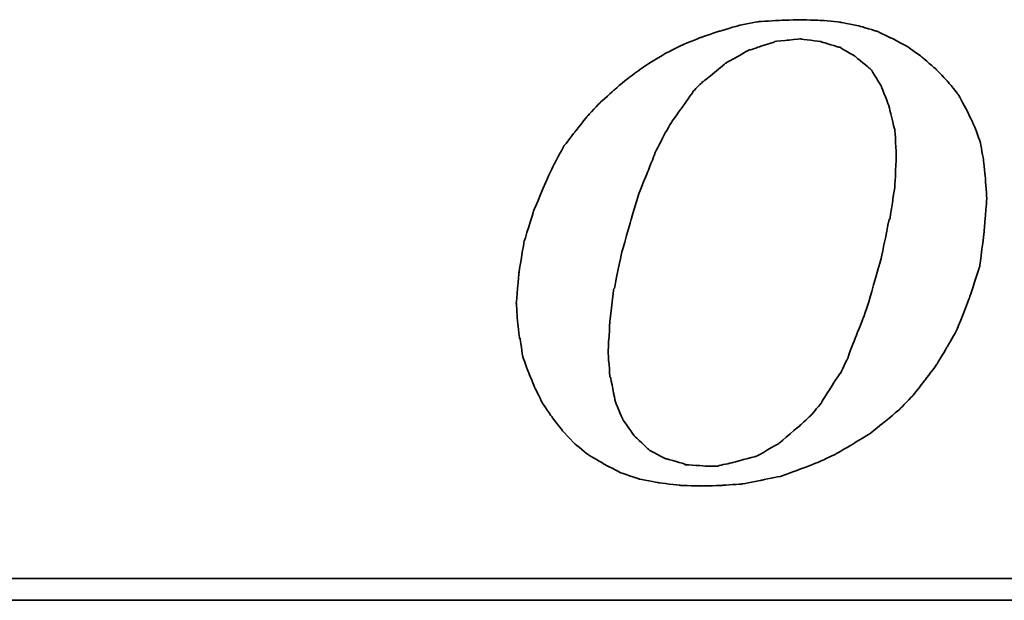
# Model space of a CAD drawing. Header units: millimetres. Extents: x 293 to 531, y -192 to -115.
# Tile 33 of 49: x 467.45 to 470.8, y -169.89 to -167.91. Entities that reach past the tile are written whole.
import ezdxf

# ---------------------------------------------------------------- set-up
doc = ezdxf.new("R2010")
doc.units = ezdxf.units.MM
doc.header["$LTSCALE"] = 0.1
doc.layers.add('DIM', color=4, linetype='CONTINUOUS')
doc.layers.add('layer 1', color=7, linetype='CONTINUOUS')

# ---------------------------------------------------------------- blocks, each defined once
blk = doc.blocks.new('TBI MOTION logo(完整正式版)')
at = {"layer": 'layer 1', "color": 22, "lineweight": 35}
for points, knots in [([(-11.34375, -6.98375), (-11.34375, -6.98375), (-10.91375, -7.43875), (-10.91375, -7.43875), (-10.91375, -7.43875), (-10.91375, -7.43875), (-10.38625, -7.87125), (-10.38625, -7.87125), (-10.38625, -7.87125), (-10.38625, -7.87125), (-9.81125, -8.20375), (-9.81125, -8.20375), (-9.81125, -8.20375), (-9.81125, -8.20375), (-9.21125, -8.51875), (-9.21125, -8.51875), (-9.21125, -8.51875), (-9.21125, -8.51875), (-8.51625, -8.75875), (-8.51625, -8.75875), (-8.51625, -8.75875), (-8.51625, -8.75875), (-7.77125, -8.90375), (-7.77125, -8.90375), (-7.77125, -8.90375), (-7.77125, -8.90375), (-6.97875, -8.99875), (-6.97875, -8.99875), (-6.97875, -8.99875), (-6.97875, -8.99875), (-6.14125, -9.02375), (-6.14125, -9.02375), (-6.14125, -9.02375), (-6.14125, -9.02375), (-5.37125, -8.99875), (-5.37125, -8.99875), (-5.37125, -8.99875), (-5.37125, -8.99875), (-4.65375, -8.94875), (-4.65375, -8.94875), (-4.65375, -8.94875), (-4.65375, -8.94875), (-3.93375, -8.80625), (-3.93375, -8.80625), (-3.93375, -8.80625), (-3.93375, -8.80625), (-3.21375, -8.66375), (-3.21375, -8.66375), (-3.21375, -8.66375), (-3.21375, -8.66375), (-2.49375, -8.39875), (-2.49375, -8.39875), (-2.49375, -8.39875), (-2.49375, -8.39875), (-1.79875, -8.13375), (-1.79875, -8.13375), (-1.79875, -8.13375), (-1.79875, -8.13375), (-1.17375, -7.84375), (-1.17375, -7.84375), (-1.17375, -7.84375), (-1.17375, -7.84375), (-0.52375, -7.46375), (-0.52375, -7.46375), (-0.52375, -7.46375), (-0.52375, -7.46375), (0.10124, -7.07875), (0.10124, -7.07875), (0.10124, -7.07875), (0.10124, -7.07875), (0.67625, -6.62375), (0.67625, -6.62375), (0.67625, -6.62375), (0.67625, -6.62375), (1.24874, -6.14375), (1.24874, -6.14375), (1.24874, -6.14375), (1.24874, -6.14375), (1.72874, -5.64125), (1.72874, -5.64125), (1.72874, -5.64125), (1.72874, -5.64125), (2.18624, -5.06375), (2.18624, -5.06375), (2.18624, -5.06375), (2.18624, -5.06375), (2.61625, -4.48874), (2.61625, -4.48874), (2.61625, -4.48874), (2.61625, -4.48874), (3.00125, -3.83874), (3.00125, -3.83874), (3.00125, -3.83874), (3.00125, -3.83874), (3.36124, -3.21374), (3.36124, -3.21374), (3.36124, -3.21374), (3.36124, -3.21374), (3.84374, -1.99125), (3.84374, -1.99125), (3.84374, -1.99125), (3.84374, -1.99125), (4.22625, -0.81875), (4.22625, -0.81875), (4.22625, -0.81875), (4.22625, -0.81875), (4.39125, 0.45624), (4.39125, 0.45624), (4.39125, 0.45624), (4.39125, 0.45624), (4.48874, 1.70124), (4.48874, 1.70124), (4.48874, 1.70124), (4.48874, 1.70124), (4.43874, 2.44625), (4.43874, 2.44625), (4.43874, 2.44625), (4.43874, 2.44625), (4.36874, 3.14125), (4.36874, 3.14125), (4.36874, 3.14125), (4.36874, 3.14125), (4.25125, 3.81125), (4.25125, 3.81125), (4.25125, 3.81125), (4.25125, 3.81125), (4.03124, 4.41125), (4.03124, 4.41125), (4.03124, 4.41125), (4.03124, 4.41125), (3.74374, 5.01125), (3.74374, 5.01125), (3.74374, 5.01125), (3.74374, 5.01125), (3.43124, 5.58875), (3.43124, 5.58875), (3.43124, 5.58875), (3.43124, 5.58875), (3.02625, 6.09125), (3.02625, 6.09125), (3.02625, 6.09125), (3.02625, 6.09125), (2.59374, 6.54875), (2.59374, 6.54875), (2.59374, 6.54875), (2.59374, 6.54875), (2.09124, 6.98125), (2.09124, 6.98125), (2.09124, 6.98125), (2.09124, 6.98125), (1.56124, 7.36625), (1.56124, 7.36625), (1.56124, 7.36625), (1.56124, 7.36625), (0.98624, 7.67625), (0.98624, 7.67625), (0.98624, 7.67625), (0.98624, 7.67625), (0.38624, 7.96375), (0.38624, 7.96375), (0.38624, 7.96375), (0.38624, 7.96375), (-0.25875, 8.15625), (-0.25875, 8.15625), (-0.25875, 8.15625), (-0.25875, 8.15625), (-0.98125, 8.30125), (-0.98125, 8.30125), (-0.98125, 8.30125), (-0.98125, 8.30125), (-1.70124, 8.37125), (-1.70124, 8.37125), (-1.70124, 8.37125), (-1.70124, 8.37125), (-2.49375, 8.39624), (-2.49375, 8.39624), (-2.49375, 8.39624), (-2.49375, 8.39624), (-3.28625, 8.37125), (-3.28625, 8.37125), (-3.28625, 8.37125), (-3.28625, 8.37125), (-4.05125, 8.32125), (-4.05125, 8.32125), (-4.05125, 8.32125), (-4.05125, 8.32125), (-4.77375, 8.18125), (-4.77375, 8.18125), (-4.77375, 8.18125), (-4.77375, 8.18125), (-5.51625, 7.96375), (-5.51625, 7.96375), (-5.51625, 7.96375), (-5.51625, 7.96375), (-6.21125, 7.72625), (-6.21125, 7.72625), (-6.21125, 7.72625), (-6.21125, 7.72625), (-6.92875, 7.43625), (-6.92875, 7.43625), (-6.92875, 7.43625), (-6.92875, 7.43625), (-7.57875, 7.10125), (-7.57875, 7.10125), (-7.57875, 7.10125), (-7.57875, 7.10125), (-8.24875, 6.69125), (-8.24875, 6.69125), (-8.24875, 6.69125), (-8.24875, 6.69125), (-8.84875, 6.26125), (-8.84875, 6.26125), (-8.84875, 6.26125), (-8.84875, 6.26125), (-9.42625, 5.78125), (-9.42625, 5.78125), (-9.42625, 5.78125), (-9.42625, 5.78125), (-9.95375, 5.30125), (-9.95375, 5.30125), (-9.95375, 5.30125), (-9.95375, 5.30125), (-10.43375, 4.79624), (-10.43375, 4.79624), (-10.43375, 4.79624), (-10.43375, 4.79624), (-10.88875, 4.22125), (-10.88875, 4.22125), (-10.88875, 4.22125), (-10.88875, 4.22125), (-11.29875, 3.69375), (-11.29875, 3.69375), (-11.29875, 3.69375), (-11.29875, 3.69375), (-11.63375, 3.09125), (-11.63375, 3.09125), (-11.63375, 3.09125), (-11.63375, 3.09125), (-11.91875, 2.49625), (-11.91875, 2.49625), (-11.91875, 2.49625), (-11.91875, 2.49625), (-12.44875, 1.24625), (-12.44875, 1.24625), (-12.44875, 1.24625), (-12.44875, 1.24625), (-12.80875, 0.06874), (-12.80875, 0.06874), (-12.80875, 0.06874), (-12.80875, 0.06874), (-12.99875, -1.07875), (-12.99875, -1.07875), (-12.99875, -1.07875), (-12.99875, -1.07875), (-13.09375, -2.18375), (-13.09375, -2.18375), (-13.09375, -2.18375), (-13.09375, -2.18375), (-13.04875, -2.85375), (-13.04875, -2.85375), (-13.04875, -2.85375), (-13.04875, -2.85375), (-12.97375, -3.50375), (-12.97375, -3.50375), (-12.97375, -3.50375), (-12.97375, -3.50375), (-12.95375, -3.50375), (-12.95375, -3.50375), (-12.95375, -3.50375), (-12.95375, -3.50375), (-12.85375, -4.17375), (-12.85375, -4.17375), (-12.85375, -4.17375), (-12.85375, -4.17375), (-12.63875, -4.77624), (-12.63875, -4.77624), (-12.63875, -4.77624), (-12.63875, -4.77624), (-12.39875, -5.35125), (-12.39875, -5.35125), (-12.39875, -5.35125), (-12.39875, -5.35125), (-12.11375, -5.92875), (-12.11375, -5.92875), (-12.11375, -5.92875), (-12.11375, -5.92875), (-11.75375, -6.45375), (-11.75375, -6.45375), (-11.75375, -6.45375), (-11.75375, -6.45375), (-11.34375, -6.98375), (-11.34375, -6.98375)], [0, 0, 0, 0, 0.01369863, 0.01369863, 0.01369863, 0.01369864, 0.02739726, 0.02739726, 0.02739726, 0.02739727, 0.04109589, 0.04109589, 0.04109589, 0.0410959, 0.05479452, 0.05479452, 0.05479452, 0.05479453, 0.06849315, 0.06849315, 0.06849315, 0.06849316, 0.08219178, 0.08219178, 0.08219178, 0.08219179, 0.09589041, 0.09589041, 0.09589041, 0.09589042, 0.10958904, 0.10958904, 0.10958904, 0.10958905, 0.12328767, 0.12328767, 0.12328767, 0.12328768, 0.1369863, 0.1369863, 0.1369863, 0.13698631, 0.15068493, 0.15068493, 0.15068493, 0.15068494, 0.16438356, 0.16438356, 0.16438356, 0.16438357, 0.17808219, 0.17808219, 0.17808219, 0.1780822, 0.19178082, 0.19178082, 0.19178082, 0.19178083, 0.20547945, 0.20547945, 0.20547945, 0.20547946, 0.21917808, 0.21917808, 0.21917808, 0.21917809, 0.23287671, 0.23287671, 0.23287671, 0.23287672, 0.24657534, 0.24657534, 0.24657534, 0.24657535, 0.26027397, 0.26027397, 0.26027397, 0.26027398, 0.2739726, 0.2739726, 0.2739726, 0.27397261, 0.28767123, 0.28767123, 0.28767123, 0.28767124, 0.30136986, 0.30136986, 0.30136986, 0.30136987, 0.31506849, 0.31506849, 0.31506849, 0.3150685, 0.32876712, 0.32876712, 0.32876712, 0.32876713, 0.34246575, 0.34246575, 0.34246575, 0.34246576, 0.35616438, 0.35616438, 0.35616438, 0.35616439, 0.36986301, 0.36986301, 0.36986301, 0.36986302, 0.38356164, 0.38356164, 0.38356164, 0.38356165, 0.39726027, 0.39726027, 0.39726027, 0.39726028, 0.4109589, 0.4109589, 0.4109589, 0.41095891, 0.42465753, 0.42465753, 0.42465753, 0.42465754, 0.43835616, 0.43835616, 0.43835616, 0.43835617, 0.45205479, 0.45205479, 0.45205479, 0.4520548, 0.46575342, 0.46575342, 0.46575342, 0.46575343, 0.47945205, 0.47945205, 0.47945205, 0.47945206, 0.49315068, 0.49315068, 0.49315068, 0.49315069, 0.50684932, 0.50684932, 0.50684932, 0.50684933, 0.52054795, 0.52054795, 0.52054795, 0.52054796, 0.53424658, 0.53424658, 0.53424658, 0.53424659, 0.54794521, 0.54794521, 0.54794521, 0.54794522, 0.56164384, 0.56164384, 0.56164384, 0.56164385, 0.57534247, 0.57534247, 0.57534247, 0.57534248, 0.5890411, 0.5890411, 0.5890411, 0.58904111, 0.60273973, 0.60273973, 0.60273973, 0.60273974, 0.61643836, 0.61643836, 0.61643836, 0.61643837, 0.63013699, 0.63013699, 0.63013699, 0.630137, 0.64383562, 0.64383562, 0.64383562, 0.64383563, 0.65753425, 0.65753425, 0.65753425, 0.65753426, 0.67123288, 0.67123288, 0.67123288, 0.67123289, 0.68493151, 0.68493151, 0.68493151, 0.68493152, 0.69863014, 0.69863014, 0.69863014, 0.69863015, 0.71232877, 0.71232877, 0.71232877, 0.71232878, 0.7260274, 0.7260274, 0.7260274, 0.72602741, 0.73972603, 0.73972603, 0.73972603, 0.73972604, 0.75342466, 0.75342466, 0.75342466, 0.75342467, 0.76712329, 0.76712329, 0.76712329, 0.7671233, 0.78082192, 0.78082192, 0.78082192, 0.78082193, 0.79452055, 0.79452055, 0.79452055, 0.79452056, 0.80821918, 0.80821918, 0.80821918, 0.80821919, 0.82191781, 0.82191781, 0.82191781, 0.82191782, 0.83561644, 0.83561644, 0.83561644, 0.83561645, 0.84931507, 0.84931507, 0.84931507, 0.84931508, 0.8630137, 0.8630137, 0.8630137, 0.86301371, 0.87671233, 0.87671233, 0.87671233, 0.87671234, 0.89041096, 0.89041096, 0.89041096, 0.89041097, 0.90410959, 0.90410959, 0.90410959, 0.9041096, 0.91780822, 0.91780822, 0.91780822, 0.91780823, 0.93150685, 0.93150685, 0.93150685, 0.93150686, 0.94520548, 0.94520548, 0.94520548, 0.94520549, 0.95890411, 0.95890411, 0.95890411, 0.95890412, 0.97260274, 0.97260274, 0.97260274, 0.97260275, 0.98630137, 0.98630137, 0.98630137, 0.98630138, 1, 1, 1, 1]), ([(-8.77875, 1.03124), (-8.77875, 1.03124), (-8.51625, 1.89625), (-8.51625, 1.89625), (-8.51625, 1.89625), (-8.51625, 1.89625), (-8.20375, 2.66375), (-8.20375, 2.66375), (-8.20375, 2.66375), (-8.20375, 2.66375), (-7.91625, 3.38125), (-7.91625, 3.38125), (-7.91625, 3.38125), (-7.91625, 3.38125), (-7.91625, 3.40624), (-7.91625, 3.40624), (-7.91625, 3.40624), (-7.91625, 3.40624), (-7.57875, 4.07624), (-7.57875, 4.07624), (-7.57875, 4.07624), (-7.57875, 4.07624), (-7.24375, 4.65125), (-7.24375, 4.65125), (-7.24375, 4.65125), (-7.24375, 4.65125), (-7.21875, 4.65125), (-7.21875, 4.65125), (-7.21875, 4.65125), (-7.21875, 4.65125), (-7.21875, 4.67624), (-7.21875, 4.67624), (-7.21875, 4.67624), (-7.21875, 4.67624), (-6.83625, 5.20375), (-6.83625, 5.20375), (-6.83625, 5.20375), (-6.83625, 5.20375), (-6.49875, 5.68625), (-6.49875, 5.68625), (-6.49875, 5.68625), (-6.49875, 5.68625), (-6.49875, 5.70625), (-6.49875, 5.70625), (-6.49875, 5.70625), (-6.49875, 5.70625), (-6.11625, 6.09125), (-6.11625, 6.09125), (-6.11625, 6.09125), (-6.11625, 6.09125), (-6.09125, 6.09125), (-6.09125, 6.09125), (-6.09125, 6.09125), (-6.09125, 6.09125), (-5.27375, 6.76625), (-5.27375, 6.76625), (-5.27375, 6.76625), (-5.27375, 6.76625), (-5.24875, 6.76625), (-5.24875, 6.76625), (-5.24875, 6.76625), (-5.24875, 6.76625), (-5.24875, 6.78625), (-5.24875, 6.78625), (-5.24875, 6.78625), (-5.24875, 6.78625), (-4.38875, 7.26624), (-4.38875, 7.26624), (-4.38875, 7.26624), (-4.38875, 7.26624), (-4.36125, 7.26624), (-4.36125, 7.26624), (-4.36125, 7.26624), (-4.36125, 7.26624), (-3.93375, 7.41125), (-3.93375, 7.41125), (-3.93375, 7.41125), (-3.93375, 7.41125), (-3.47375, 7.55625), (-3.47375, 7.55625), (-3.47375, 7.55625), (-3.47375, 7.55625), (-3.45375, 7.55625), (-3.45375, 7.55625), (-3.45375, 7.55625), (-3.45375, 7.55625), (-3.42875, 7.58124), (-3.42875, 7.58124), (-3.42875, 7.58124), (-3.42875, 7.58124), (-2.97375, 7.62625), (-2.97375, 7.62625), (-2.97375, 7.62625), (-2.97375, 7.62625), (-2.49375, 7.67625), (-2.49375, 7.67625), (-2.49375, 7.67625), (-2.49375, 7.67625), (-2.46875, 7.67625), (-2.46875, 7.67625), (-2.46875, 7.67625), (-2.46875, 7.67625), (-1.70124, 7.58124), (-1.70124, 7.58124), (-1.70124, 7.58124), (-1.70124, 7.58124), (-1.67875, 7.55625), (-1.67875, 7.55625), (-1.67875, 7.55625), (-1.67875, 7.55625), (-1.65375, 7.55625), (-1.65375, 7.55625), (-1.65375, 7.55625), (-1.65375, 7.55625), (-1.03125, 7.36625), (-1.03125, 7.36625), (-1.03125, 7.36625), (-1.03125, 7.36625), (-1.00625, 7.36625), (-1.00625, 7.36625), (-1.00625, 7.36625), (-1.00625, 7.36625), (-0.43124, 7.02624), (-0.43124, 7.02624), (-0.43124, 7.02624), (-0.43124, 7.02624), (-0.40625, 7.00624), (-0.40625, 7.00624), (-0.40625, 7.00624), (-0.40625, 7.00624), (0.12124, 6.57124), (0.12124, 6.57124), (0.12124, 6.57124), (0.12124, 6.57124), (0.14624, 6.54875), (0.14624, 6.54875), (0.14624, 6.54875), (0.14624, 6.54875), (0.17124, 6.52375), (0.17124, 6.52375), (0.17124, 6.52375), (0.17124, 6.52375), (0.55625, 5.89875), (0.55625, 5.89875), (0.55625, 5.89875), (0.55625, 5.89875), (0.55625, 5.87625), (0.55625, 5.87625), (0.55625, 5.87625), (0.55625, 5.87625), (0.84124, 5.15625), (0.84124, 5.15625), (0.84124, 5.15625), (0.84124, 5.15625), (0.84124, 5.13125), (0.84124, 5.13125), (0.84124, 5.13125), (0.84124, 5.13125), (1.03624, 4.31875), (1.03624, 4.31875), (1.03624, 4.31875), (1.03624, 4.31875), (1.05624, 4.31875), (1.05624, 4.31875), (1.05624, 4.31875), (1.05624, 4.31875), (1.05624, 4.29125), (1.05624, 4.29125), (1.05624, 4.29125), (1.05624, 4.29125), (1.10625, 3.33125), (1.10625, 3.33125), (1.10625, 3.33125), (1.10625, 3.33125), (1.10625, 3.30875), (1.10625, 3.30875), (1.10625, 3.30875), (1.10625, 3.30875), (1.05624, 2.20624), (1.05624, 2.20624), (1.05624, 2.20624), (1.05624, 2.20624), (1.05624, 2.18124), (1.05624, 2.18124), (1.05624, 2.18124), (1.05624, 2.18124), (0.86624, 0.93624), (0.86624, 0.93624), (0.86624, 0.93624), (0.86624, 0.93624), (0.84124, 0.93624), (0.84124, 0.93624), (0.84124, 0.93624), (0.84124, 0.93624), (0.55625, -0.45874), (0.55625, -0.45874), (0.55625, -0.45874), (0.55625, -0.45874), (0.12124, -1.99125), (0.12124, -1.99125), (0.12124, -1.99125), (0.12124, -1.99125), (0.12124, -2.01874), (0.12124, -2.01874), (0.12124, -2.01874), (0.12124, -2.01874), (-0.13874, -2.78375), (-0.13874, -2.78375), (-0.13874, -2.78375), (-0.13874, -2.78375), (-0.43124, -3.50375), (-0.43124, -3.50375), (-0.43124, -3.50375), (-0.43124, -3.50375), (-0.69375, -4.19875), (-0.69375, -4.19875), (-0.69375, -4.19875), (-0.69375, -4.19875), (-0.69375, -4.22375), (-0.69375, -4.22375), (-0.69375, -4.22375), (-0.69375, -4.22375), (-0.98125, -4.82374), (-0.98125, -4.82374), (-0.98125, -4.82374), (-0.98125, -4.82374), (-1.00625, -4.82374), (-1.00625, -4.82374), (-1.00625, -4.82374), (-1.00625, -4.82374), (-1.33875, -5.35125), (-1.33875, -5.35125), (-1.33875, -5.35125), (-1.33875, -5.35125), (-1.67875, -5.87875), (-1.67875, -5.87875), (-1.67875, -5.87875), (-1.67875, -5.87875), (-1.67875, -5.90375), (-1.67875, -5.90375), (-1.67875, -5.90375), (-1.67875, -5.90375), (-2.05875, -6.35875), (-2.05875, -6.35875), (-2.05875, -6.35875), (-2.05875, -6.35875), (-2.08375, -6.38375), (-2.08375, -6.38375), (-2.08375, -6.38375), (-2.08375, -6.38375), (-2.46875, -6.74375), (-2.46875, -6.74375), (-2.46875, -6.74375), (-2.46875, -6.74375), (-3.25875, -7.41625), (-3.25875, -7.41625), (-3.25875, -7.41625), (-3.25875, -7.41625), (-3.28625, -7.43875), (-3.28625, -7.43875), (-3.28625, -7.43875), (-3.28625, -7.43875), (-4.12375, -7.91875), (-4.12375, -7.91875), (-4.12375, -7.91875), (-4.12375, -7.91875), (-4.14875, -7.91875), (-4.14875, -7.91875), (-4.14875, -7.91875), (-4.14875, -7.91875), (-4.17125, -7.91875), (-4.17125, -7.91875), (-4.17125, -7.91875), (-4.17125, -7.91875), (-5.03375, -8.15875), (-5.03375, -8.15875), (-5.03375, -8.15875), (-5.03375, -8.15875), (-5.51625, -8.25625), (-5.51625, -8.25625), (-5.51625, -8.25625), (-5.51625, -8.25625), (-5.54125, -8.27875), (-5.54125, -8.27875), (-5.54125, -8.27875), (-5.54125, -8.27875), (-5.56375, -8.27875), (-5.56375, -8.27875), (-5.56375, -8.27875), (-5.56375, -8.27875), (-5.99625, -8.27875), (-5.99625, -8.27875), (-5.99625, -8.27875), (-5.99625, -8.27875), (-6.76375, -8.23125), (-6.76375, -8.23125), (-6.76375, -8.23125), (-6.76375, -8.23125), (-6.78875, -8.23125), (-6.78875, -8.23125), (-6.78875, -8.23125), (-6.78875, -8.23125), (-6.78875, -8.20375), (-6.78875, -8.20375), (-6.78875, -8.20375), (-6.78875, -8.20375), (-7.45875, -8.01375), (-7.45875, -8.01375), (-7.45875, -8.01375), (-7.45875, -8.01375), (-7.48375, -8.01375), (-7.48375, -8.01375), (-7.48375, -8.01375), (-7.48375, -8.01375), (-7.50875, -8.01375), (-7.50875, -8.01375), (-7.50875, -8.01375), (-7.50875, -8.01375), (-8.13125, -7.67875), (-8.13125, -7.67875), (-8.13125, -7.67875), (-8.13125, -7.67875), (-8.15625, -7.65375), (-8.15625, -7.65375), (-8.15625, -7.65375), (-8.15625, -7.65375), (-8.65875, -7.17375), (-8.65875, -7.17375), (-8.65875, -7.17375), (-8.65875, -7.17375), (-8.68375, -7.14875), (-8.68375, -7.14875), (-8.68375, -7.14875), (-8.68375, -7.14875), (-9.08875, -6.57375), (-9.08875, -6.57375), (-9.08875, -6.57375), (-9.08875, -6.57375), (-9.11375, -6.54875), (-9.11375, -6.54875), (-9.11375, -6.54875), (-9.11375, -6.54875), (-9.11375, -6.52875), (-9.11375, -6.52875), (-9.11375, -6.52875), (-9.11375, -6.52875), (-9.40375, -5.85375), (-9.40375, -5.85375), (-9.40375, -5.85375), (-9.40375, -5.85375), (-9.40375, -5.82875), (-9.40375, -5.82875), (-9.40375, -5.82875), (-9.40375, -5.82875), (-9.56875, -4.96875), (-9.56875, -4.96875), (-9.56875, -4.96875), (-9.56875, -4.96875), (-9.59375, -4.94375), (-9.59375, -4.94375), (-9.59375, -4.94375), (-9.59375, -4.94375), (-9.66375, -4.03375), (-9.66375, -4.03375), (-9.66375, -4.03375), (-9.66375, -4.03375), (-9.66375, -4.00875), (-9.66375, -4.00875), (-9.66375, -4.00875), (-9.66375, -4.00875), (-9.59375, -2.85375), (-9.59375, -2.85375), (-9.59375, -2.85375), (-9.59375, -2.85375), (-9.45125, -1.65875), (-9.45125, -1.65875), (-9.45125, -1.65875), (-9.45125, -1.65875), (-9.42625, -1.63375), (-9.42625, -1.63375), (-9.42625, -1.63375), (-9.42625, -1.63375), (-9.16125, -0.33875), (-9.16125, -0.33875), (-9.16125, -0.33875), (-9.16125, -0.33875), (-8.77875, 1.00624), (-8.77875, 1.00624), (-8.77875, 1.00624), (-8.77875, 1.00624), (-8.77875, 1.03124), (-8.77875, 1.03124)], [0, 0, 0, 0, 0.01020408, 0.01020408, 0.01020408, 0.01020409, 0.02040816, 0.02040816, 0.02040816, 0.02040817, 0.03061224, 0.03061224, 0.03061224, 0.03061225, 0.04081633, 0.04081633, 0.04081633, 0.04081634, 0.05102041, 0.05102041, 0.05102041, 0.05102042, 0.06122449, 0.06122449, 0.06122449, 0.0612245, 0.07142857, 0.07142857, 0.07142857, 0.07142858, 0.08163265, 0.08163265, 0.08163265, 0.08163266, 0.09183673, 0.09183673, 0.09183673, 0.09183674, 0.10204082, 0.10204082, 0.10204082, 0.10204083, 0.1122449, 0.1122449, 0.1122449, 0.11224491, 0.12244898, 0.12244898, 0.12244898, 0.12244899, 0.13265306, 0.13265306, 0.13265306, 0.13265307, 0.14285714, 0.14285714, 0.14285714, 0.14285715, 0.15306122, 0.15306122, 0.15306122, 0.15306123, 0.16326531, 0.16326531, 0.16326531, 0.16326532, 0.17346939, 0.17346939, 0.17346939, 0.1734694, 0.18367347, 0.18367347, 0.18367347, 0.18367348, 0.19387755, 0.19387755, 0.19387755, 0.19387756, 0.20408163, 0.20408163, 0.20408163, 0.20408164, 0.21428571, 0.21428571, 0.21428571, 0.21428572, 0.2244898, 0.2244898, 0.2244898, 0.22448981, 0.23469388, 0.23469388, 0.23469388, 0.23469389, 0.24489796, 0.24489796, 0.24489796, 0.24489797, 0.25510204, 0.25510204, 0.25510204, 0.25510205, 0.26530612, 0.26530612, 0.26530612, 0.26530613, 0.2755102, 0.2755102, 0.2755102, 0.27551021, 0.28571429, 0.28571429, 0.28571429, 0.2857143, 0.29591837, 0.29591837, 0.29591837, 0.29591838, 0.30612245, 0.30612245, 0.30612245, 0.30612246, 0.31632653, 0.31632653, 0.31632653, 0.31632654, 0.32653061, 0.32653061, 0.32653061, 0.32653062, 0.33673469, 0.33673469, 0.33673469, 0.3367347, 0.34693878, 0.34693878, 0.34693878, 0.34693879, 0.35714286, 0.35714286, 0.35714286, 0.35714287, 0.36734694, 0.36734694, 0.36734694, 0.36734695, 0.37755102, 0.37755102, 0.37755102, 0.37755103, 0.3877551, 0.3877551, 0.3877551, 0.38775511, 0.39795918, 0.39795918, 0.39795918, 0.39795919, 0.40816327, 0.40816327, 0.40816327, 0.40816328, 0.41836735, 0.41836735, 0.41836735, 0.41836736, 0.42857143, 0.42857143, 0.42857143, 0.42857144, 0.43877551, 0.43877551, 0.43877551, 0.43877552, 0.44897959, 0.44897959, 0.44897959, 0.4489796, 0.45918367, 0.45918367, 0.45918367, 0.45918368, 0.46938776, 0.46938776, 0.46938776, 0.46938777, 0.47959184, 0.47959184, 0.47959184, 0.47959185, 0.48979592, 0.48979592, 0.48979592, 0.48979593, 0.5, 0.5, 0.5, 0.50000001, 0.51020408, 0.51020408, 0.51020408, 0.51020409, 0.52040816, 0.52040816, 0.52040816, 0.52040817, 0.53061224, 0.53061224, 0.53061224, 0.53061225, 0.54081633, 0.54081633, 0.54081633, 0.54081634, 0.55102041, 0.55102041, 0.55102041, 0.55102042, 0.56122449, 0.56122449, 0.56122449, 0.5612245, 0.57142857, 0.57142857, 0.57142857, 0.57142858, 0.58163265, 0.58163265, 0.58163265, 0.58163266, 0.59183673, 0.59183673, 0.59183673, 0.59183674, 0.60204082, 0.60204082, 0.60204082, 0.60204083, 0.6122449, 0.6122449, 0.6122449, 0.61224491, 0.62244898, 0.62244898, 0.62244898, 0.62244899, 0.63265306, 0.63265306, 0.63265306, 0.63265307, 0.64285714, 0.64285714, 0.64285714, 0.64285715, 0.65306122, 0.65306122, 0.65306122, 0.65306123, 0.66326531, 0.66326531, 0.66326531, 0.66326532, 0.67346939, 0.67346939, 0.67346939, 0.6734694, 0.68367347, 0.68367347, 0.68367347, 0.68367348, 0.69387755, 0.69387755, 0.69387755, 0.69387756, 0.70408163, 0.70408163, 0.70408163, 0.70408164, 0.71428571, 0.71428571, 0.71428571, 0.71428572, 0.7244898, 0.7244898, 0.7244898, 0.72448981, 0.73469388, 0.73469388, 0.73469388, 0.73469389, 0.74489796, 0.74489796, 0.74489796, 0.74489797, 0.75510204, 0.75510204, 0.75510204, 0.75510205, 0.76530612, 0.76530612, 0.76530612, 0.76530613, 0.7755102, 0.7755102, 0.7755102, 0.77551021, 0.78571429, 0.78571429, 0.78571429, 0.7857143, 0.79591837, 0.79591837, 0.79591837, 0.79591838, 0.80612245, 0.80612245, 0.80612245, 0.80612246, 0.81632653, 0.81632653, 0.81632653, 0.81632654, 0.82653061, 0.82653061, 0.82653061, 0.82653062, 0.83673469, 0.83673469, 0.83673469, 0.8367347, 0.84693878, 0.84693878, 0.84693878, 0.84693879, 0.85714286, 0.85714286, 0.85714286, 0.85714287, 0.86734694, 0.86734694, 0.86734694, 0.86734695, 0.87755102, 0.87755102, 0.87755102, 0.87755103, 0.8877551, 0.8877551, 0.8877551, 0.88775511, 0.89795918, 0.89795918, 0.89795918, 0.89795919, 0.90816327, 0.90816327, 0.90816327, 0.90816328, 0.91836735, 0.91836735, 0.91836735, 0.91836736, 0.92857143, 0.92857143, 0.92857143, 0.92857144, 0.93877551, 0.93877551, 0.93877551, 0.93877552, 0.94897959, 0.94897959, 0.94897959, 0.9489796, 0.95918367, 0.95918367, 0.95918367, 0.95918368, 0.96938776, 0.96938776, 0.96938776, 0.96938777, 0.97959184, 0.97959184, 0.97959184, 0.97959185, 0.98979592, 0.98979592, 0.98979592, 0.98979593, 1, 1, 1, 1]), ([(75.90875, -9.47875), (75.90875, -9.47875), (75.90875, -12.28625), (75.90875, -12.28625), (75.90875, -12.28625), (75.90875, -12.28625), (75.90875, -12.47875), (75.90875, -12.47875), (75.90875, -12.47875), (75.90875, -12.47875), (75.71625, -12.47875), (75.71625, -12.47875), (75.71625, -12.47875), (75.71625, -12.47875), (-88.32875, -12.47875), (-88.32875, -12.47875), (-88.32875, -12.47875), (-88.32875, -12.47875), (-88.32875, -13.29375), (-88.32875, -13.29375), (-88.32875, -13.29375), (-88.32875, -13.29375), (82.89125, -13.29375), (82.89125, -13.29375), (82.89125, -13.29375), (82.89125, -13.29375), (75.90875, -9.47875), (75.90875, -9.47875)], [0, 0, 0, 0, 0.14285714, 0.14285714, 0.14285714, 0.14285715, 0.28571429, 0.28571429, 0.28571429, 0.2857143, 0.42857143, 0.42857143, 0.42857143, 0.42857144, 0.57142857, 0.57142857, 0.57142857, 0.57142858, 0.71428571, 0.71428571, 0.71428571, 0.71428572, 0.85714286, 0.85714286, 0.85714286, 0.85714287, 1, 1, 1, 1])]:
    blk.add_open_spline(points, degree=3, knots=knots, dxfattribs=at)

msp = doc.modelspace()

# ---------------------------------------------------------------- block references
at = {"layer": 'DIM', "color": 0, "xscale": 0.0912171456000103, "yscale": 0.0912171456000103, "zscale": 0.0912171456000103}
msp.add_blockref('TBI MOTION logo(完整正式版)', (470.3339, -168.6726), dxfattribs=at)

doc.saveas('drawing.dxf')
